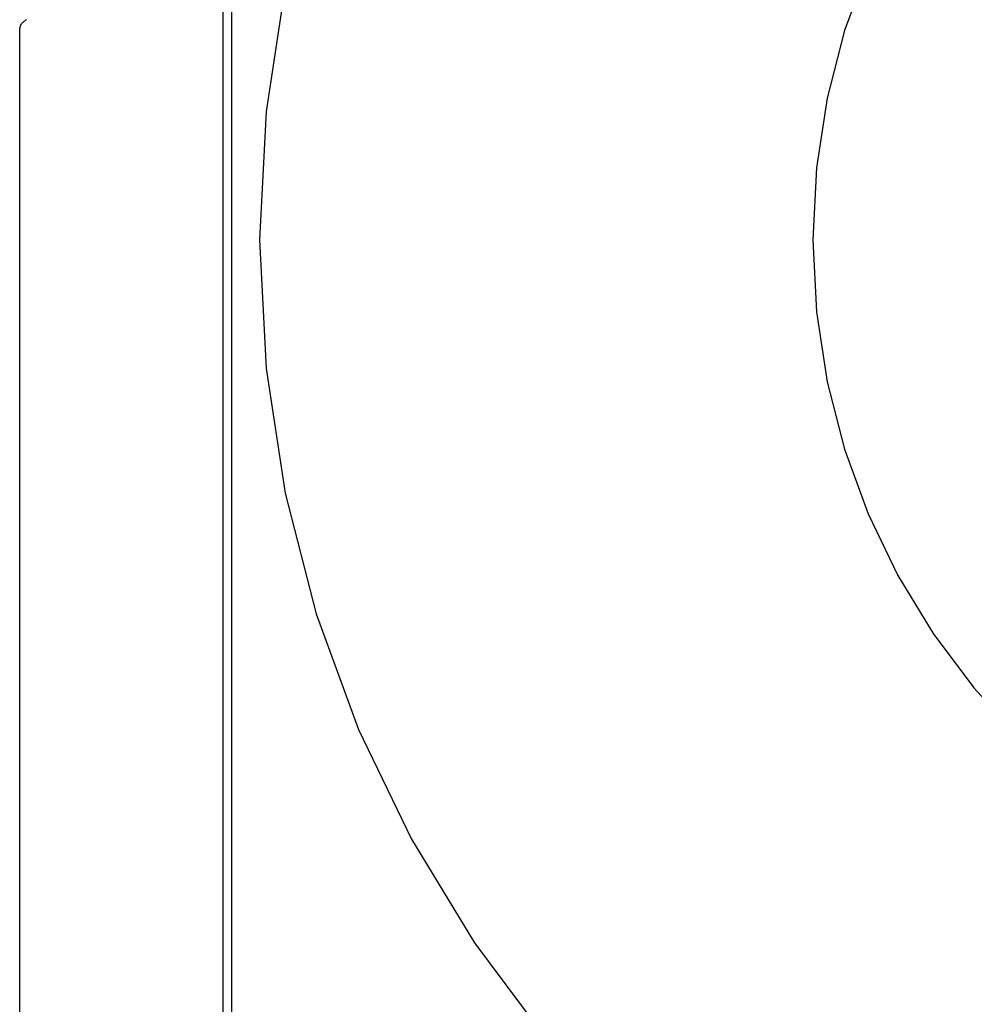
# Model space of a CAD drawing. Header units: inches. Extents: x 0 to 293, y 0 to 190.
# Tile 30 of 104: x 84.351 to 84.541, y 99.852 to 100.048. Entities that reach past the tile are written whole.
import ezdxf

# ---------------------------------------------------------------- set-up
doc = ezdxf.new("R2010")
doc.units = ezdxf.units.IN
doc.header["$LTSCALE"] = 16.12069
doc.header["$MEASUREMENT"] = 0
doc.linetypes.add('HIDDEN', pattern=[0.2, 0.1, -0.1])
doc.layers.add('DEFAULT_2', color=8, linetype='HIDDEN')

msp = doc.modelspace()

# ---------------------------------------------------------------- linework, layer by layer
at = {"layer": 'DEFAULT_2', "color": 8, "linetype": 'HIDDEN'}
for p, q in [((84.39155, 99.67476), (84.39155, 100.04976)), ((84.39326, 99.67476), (84.39326, 100.04976)), ((84.35108, 99.67819), (84.35108, 100.04633))]:
    msp.add_line(p, q, dxfattribs=at)
msp.add_lwpolyline([(84.35243, 100.04806), (84.35229, 100.04797), (84.35215, 100.04787), (84.35201, 100.04777), (84.35188, 100.04767), (84.35176, 100.04756), (84.35164, 100.04745), (84.35153, 100.04733), (84.35143, 100.0472), (84.35133, 100.04707), (84.35124, 100.04691), (84.35116, 100.04674), (84.35111, 100.04655), (84.35108, 100.04633)], dxfattribs=at)
for radius in [0.25, 0.14]:
    msp.add_arc((84.64877, 100.00426), radius, 90, 270, dxfattribs=at)

doc.saveas('drawing.dxf')
